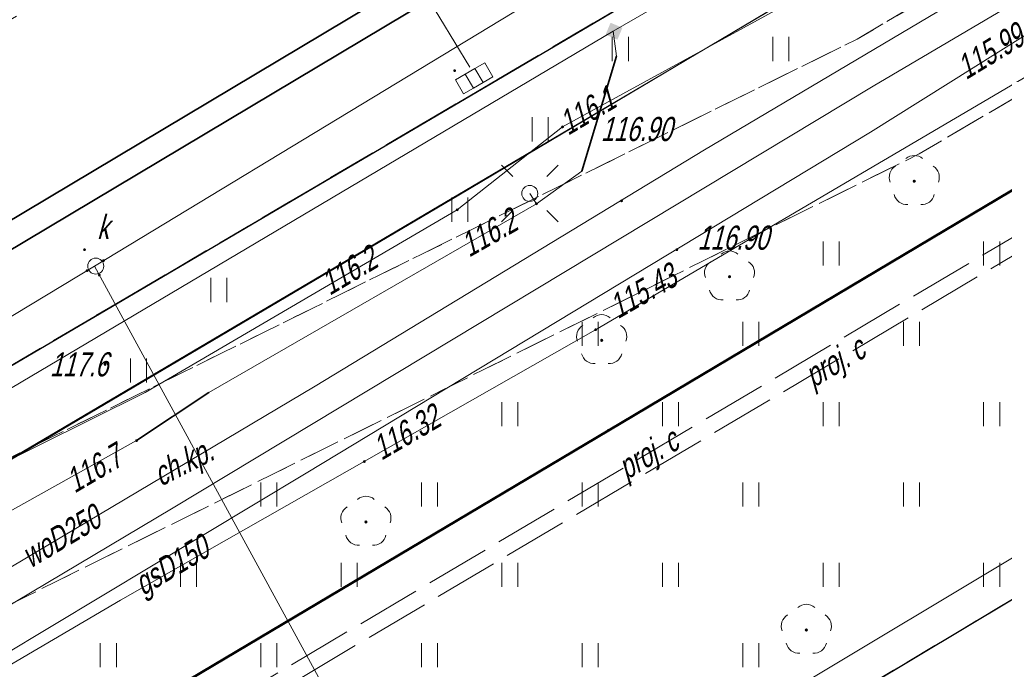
# Model space of a CAD drawing. Extents: x 7463256 to 7464485, y 5957341 to 5958260.
# Tile 214 of 256: x 7464106 to 7464137, y 5957861 to 5957881. Entities that reach past the tile are written whole.
import ezdxf
from ezdxf.enums import TextEntityAlignment as Align

# ---------------------------------------------------------------- set-up
doc = ezdxf.new("R2010")
doc.units = 0
doc.header["$MEASUREMENT"] = 0
for name, pattern in [('1.5_0.5', [2, 1.5, -0.5]), ('218-500', [1, 0.5, -0.5]), ('l219_500', [0]), ('mz1.0_0.5', [1.5, 1, -0.5]), ('mz2.0_0.5', [2.5, 2, -0.5])]:
    doc.linetypes.add(name, pattern=pattern)
doc.layers.get('0').update_dxf_attribs({"color": 2, "linetype": 'CONTINUOUS', "lineweight": 5})
for name, color, linetype in [('203-Punkt załamania granicy działki nie stabilizowany', 7, 'CONTINUOUS'), ('218-Granica użytku', 7, 'CONTINUOUS'), ('219-Linia granicy', 7, 'CONTINUOUS'), ('chodnik (powierzchnia)', 7, 'CONTINUOUS'), ('chodnik (powierzchnia)-Atr17', 7, 'CONTINUOUS'), ('drzewo liściaste (punkt)', 7, 'CONTINUOUS'), ('jezdnia (powierzchnia)', 7, 'CONTINUOUS'), ('kratka ściekowa (punkt)', 7, 'CONTINUOUS'), ('krawężnik (linia)', 7, 'CONTINUOUS'), ('latarnia na słupie lub maszcie (punkt)', 7, 'CONTINUOUS'), ('przewód ciepłowniczy - projektowany lub w budowie (linia) - ob. projektowany', 7, 'CONTINUOUS'), ('przewód ciepłowniczy - projektowany lub w budowie (linia) - ob. projektowany-Atr1', 7, 'CONTINUOUS'), ('przewód elektroenergetyczny (linia)', 7, 'CONTINUOUS'), ('przewód gazowy (linia)', 7, 'CONTINUOUS'), ('przewód gazowy (linia)-Atr1', 7, 'CONTINUOUS'), ('przewód kanalizacyjny (linia)', 7, 'CONTINUOUS'), ('przewód telekomunikacyjny (linia)', 7, 'CONTINUOUS'), ('przewód wodociągowy (linia)', 7, 'CONTINUOUS'), ('przewód wodociągowy (linia)-Atr1', 7, 'CONTINUOUS'), ('punkt o określonej wysokości (sieć elektroenergetyczna)', 7, 'CONTINUOUS'), ('punkt o określonej wysokości (sieć elektroenergetyczna)-Atr2', 7, 'CONTINUOUS'), ('punkt o określonej wysokości (sieć gazowa)', 7, 'CONTINUOUS'), ('punkt o określonej wysokości (sieć gazowa)-Atr2', 7, 'CONTINUOUS'), ('punkt o określonej wysokości (sieć kanalizacyjna)', 7, 'CONTINUOUS'), ('punkt wysokościowy naturalny', 7, 'CONTINUOUS'), ('punkt wysokościowy naturalny-Atr2', 7, 'CONTINUOUS'), ('punkt wysokościowy sztuczny', 7, 'CONTINUOUS'), ('punkt wysokościowy sztuczny-Atr2', 7, 'CONTINUOUS'), ('rura ochronna - przewód elektroenergetyczny (linia)', 7, 'CONTINUOUS'), ('rura ochronna - przewód kanalizacyjny (linia)', 7, 'CONTINUOUS'), ('studzienka okrągła - przewód kanalizacyjny (punkt)', 7, 'CONTINUOUS'), ('studzienka okrągła - przewód kanalizacyjny (punkt)-Atr17', 7, 'CONTINUOUS'), ('słup (punkt)', 7, 'CONTINUOUS'), ('trawnik (powierzchnia)', 7, 'CONTINUOUS'), ('trawnik (powierzchnia) - symbol', 7, 'CONTINUOUS'), ('złącze kablowe - siec elektroenergetyczna (punkt)', 7, 'CONTINUOUS')]:
    doc.layers.add(name, color=color, linetype=linetype)
doc.styles.get("Standard").update_dxf_attribs({"font": 'txt', "width": 0.75})

# ---------------------------------------------------------------- blocks, each defined once
blk = doc.blocks.new('PW01')
at = {"linetype": 'Continuous', "lineweight": 13}
h = blk.add_hatch(color=0, dxfattribs=at)
edge = h.paths.add_edge_path()
edge.add_arc((0, 0), 0.045, 0, 360)
blk = doc.blocks.new('US15')
at = {"color": 0, "linetype": 'Continuous', "lineweight": 13}
blk.add_circle((0, 0), 0.25, dxfattribs=at)
blk = doc.blocks.new('OP021')
at = {"linetype": 'Continuous', "lineweight": 13}
h = blk.add_hatch(color=0, dxfattribs=at)
edge = h.paths.add_edge_path()
edge.add_arc((0, 0), 0.05, 0, 360)
at = {"color": 0, "linetype": 'Continuous', "lineweight": 13}
for centre, start, end in [((0, 0.4), 49.272, 130.728), ((-0.38, 0.124), 121.308, 202.548), ((0.38, 0.124), 337.452, 58.692), ((-0.235, -0.324), 193.221, 274.871), ((0.235, -0.324), 265.129, 346.779)]:
    blk.add_arc(centre, 0.4, start, end, dxfattribs=at)
blk = doc.blocks.new('US05')
at = {"color": 0, "linetype": 'Continuous', "lineweight": 13}
for p, q in [((-0.525, -0.25), (-0.525, 0.25)), ((-0.525, 0.25), (-0.175, 0.25)), ((-0.175, -0.25), (-0.175, 0.25)), ((-0.175, 0.25), (0.175, 0.25)), ((0.175, -0.25), (0.175, 0.25)), ((0.175, 0.25), (0.525, 0.25)), ((0.525, -0.25), (0.525, 0.25)), ((-0.525, -0.25), (-0.175, -0.25)), ((-0.175, -0.25), (0.175, -0.25)), ((0.175, -0.25), (0.525, -0.25))]:
    blk.add_line(p, q, dxfattribs=at)
blk = doc.blocks.new('SM04')
at = {"color": 0, "linetype": 'Continuous', "lineweight": 13}
blk.add_circle((0, 0), 0.25, dxfattribs=at)
blk = doc.blocks.new('SM011')
at = {"color": 0, "linetype": 'Continuous', "lineweight": 13}
for p, q in [((-0.53, 0.531), (-0.883, 0.884)), ((0.531, 0.531), (0.884, 0.884)), ((-0.53, -0.53), (-0.883, -0.883)), ((0.531, -0.53), (0.884, -0.883))]:
    blk.add_line(p, q, dxfattribs=at)
blk = doc.blocks.new('US29')
at = {"color": 0, "linetype": 'Continuous', "lineweight": 0}
blk.add_solid([(-0.193, -0.222), (-0.193, 0.178), (0.207, -0.222), (0.207, 0.178)], dxfattribs=at)
blk = doc.blocks.new('PW02')
at = {"linetype": 'Continuous', "lineweight": 13}
h = blk.add_hatch(color=0, dxfattribs=at)
edge = h.paths.add_edge_path()
edge.add_arc((0, 0), 0.045, 0, 360)
blk = doc.blocks.new('TU04')
at = {"color": 0, "linetype": 'Continuous', "lineweight": 13}
for p, q in [((0, 0), (0, 0.75)), ((0.5, 0), (0.5, 0.75))]:
    blk.add_line(p, q, dxfattribs=at)
blk = doc.blocks.new('203')
at = {"linetype": 'Continuous', "lineweight": 0}
h = blk.add_hatch(color=0, dxfattribs=at)
edge = h.paths.add_edge_path()
edge.add_arc((0, 0), 0.045, 0, 360)

msp = doc.modelspace()

# ---------------------------------------------------------------- linework, layer by layer
at = {"layer": '218-Granica użytku', "color": 3, "linetype": '218-500', "lineweight": 18, "flags": 128}
for points in [[(7464124.59, 5957868.64), (7464141.73, 5957878.83)], [(7464090.18, 5957848.21), (7464124.59, 5957868.64)]]:
    msp.add_lwpolyline(points, dxfattribs=at)
at = {"layer": '219-Linia granicy', "color": 3, "linetype": 'l219_500', "lineweight": 50, "flags": 128}
for points in [[(7464141.73, 5957878.83), (7464124.59, 5957868.64)], [(7464124.59, 5957868.64), (7464090.18, 5957848.21)]]:
    msp.add_lwpolyline(points, dxfattribs=at)
at = {"layer": 'chodnik (powierzchnia)', "color": 7, "linetype": 'mz1.0_0.5', "lineweight": 18, "flags": 128}
for points in [[(7464071.843, 5957804.998), (7464056.53, 5957831.72), (7464056.52, 5957831.71), (7464055.36, 5957831.07), (7464053.35, 5957832.19), (7464052.15, 5957831.46), (7464051.31, 5957830.32), (7464051.05, 5957832.31), (7464051.31, 5957834.34), (7464051.91, 5957836.3), (7464052.69, 5957837.84), (7464053.84, 5957839.49), (7464055.2, 5957840.55), (7464064.71, 5957846.22), (7464066.91, 5957845.13), (7464101.18, 5957865.43), (7464132.33, 5957880.81), (7464161.85, 5957898.17), (7464162.66, 5957902.28), (7464161.93, 5957903.53), (7464164.51, 5957905.04), (7464165.37, 5957905.54), (7464166.99, 5957905.71), (7464168.49, 5957905.5), (7464170.43, 5957904.71), (7464172.05, 5957903.56), (7464173.53, 5957901.81), (7464174.83, 5957899.71), (7464177.01, 5957896.13), (7464173.1, 5957893.7), (7464177.49, 5957886.53), (7464187.04, 5957870.58), (7464187.775, 5957869.352)], [(7464186.364, 5957868.569), (7464185.74, 5957869.61), (7464176.74, 5957884.54), (7464171.68, 5957893.03), (7464170.04, 5957895.68), (7464168.92, 5957897.57), (7464134.26, 5957877.24), (7464103.83, 5957862.17), (7464100.38, 5957857.6), (7464058.74, 5957833.06), (7464074.13, 5957806.267)]]:
    msp.add_lwpolyline(points, dxfattribs=at)
at = {"layer": 'jezdnia (powierzchnia)', "color": 7, "linetype": '1.5_0.5', "lineweight": 18, "flags": 128}
msp.add_lwpolyline([(7464435.78, 5957969.39), (7464432.43, 5957972.86), (7464429.42, 5957974.41), (7464426.04, 5957975.11), (7464423.57, 5957975.29), (7464415.47, 5957975.65), (7464371.24, 5957977.61), (7464365.3, 5957977.72), (7464358.84, 5957977.54), (7464346.65, 5957976.28), (7464334.12, 5957974.86), (7464314.08, 5957972.37), (7464311.27, 5957971.79), (7464308.65, 5957970.79), (7464306.54, 5957969.49), (7464304.63, 5957967.74), (7464302.38, 5957964.84), (7464301.74, 5957963.57), (7464301.19, 5957962.16), (7464300.69, 5957960.13), (7464300.42, 5957957.35), (7464300.44, 5957956.63), (7464301.34, 5957947.07), (7464297.39, 5957932.65), (7464296.35, 5957938.67), (7464295.41, 5957944.67), (7464295.17, 5957946.64), (7464294.07, 5957955.56), (7464293.61, 5957956.95), (7464292.71, 5957958.8), (7464291.04, 5957961.16), (7464288.7, 5957963.43), (7464286.48, 5957964.87), (7464282.67, 5957966.24), (7464279.68, 5957966.6), (7464275.55, 5957966.1), (7464272.53, 5957965.24), (7464268.15, 5957963.7), (7464261.6, 5957961.09), (7464256.13, 5957958.63), (7464254.19, 5957957.73), (7464203.13, 5957927.95), (7464201.44, 5957926.95), (7464180.61, 5957914.62), (7464165.37, 5957905.54), (7464161.93, 5957903.53), (7464100.25, 5957867.28), (7464064.71, 5957846.22), (7464055.2, 5957840.55), (7464053.84, 5957839.49), (7464052.69, 5957837.84), (7464051.91, 5957836.3), (7464051.31, 5957834.34), (7464051.05, 5957832.31), (7464051.31, 5957830.32), (7464051.63, 5957829.49), (7464053.32, 5957826.48), (7464047.06, 5957824.65), (7464046.37, 5957825.86), (7464044.81, 5957827.52), (7464043.6, 5957828.27), (7464042.09, 5957829.03), (7464040.11, 5957829.49), (7464038.12, 5957829.49), (7464036.05, 5957829.05), (7464034.47, 5957828.33), (7463990.77, 5957802.57), (7463984.67, 5957799.1), (7463963.97, 5957788.11), (7463953.9, 5957782.45), (7463916.77, 5957760.61), (7463915.43, 5957759.41), (7463915.19, 5957759.06), (7463914.98, 5957758.7), (7463914.81, 5957758.32), (7463914.66, 5957757.92), (7463914.55, 5957757.51), (7463914.48, 5957757.1), (7463914.44, 5957756.68), (7463914.43, 5957756.26), (7463914.83, 5957754.63), (7463915.69, 5957753.07), (7463915.97, 5957752.41), (7463916.13, 5957752.13), (7463917.59, 5957749.55), (7463915.13, 5957748.12), (7463913.12, 5957750.74), (7463911.87, 5957752.81), (7463910.63, 5957754.01), (7463910.25, 5957754.23), (7463909.85, 5957754.42), (7463909.44, 5957754.57), (7463909.02, 5957754.68), (7463908.58, 5957754.76), (7463908.15, 5957754.79), (7463907.71, 5957754.78), (7463907.27, 5957754.73), (7463905.57, 5957754.08), (7463866.26, 5957731.41), (7463858.61, 5957727.02), (7463857.72, 5957725.98), (7463855.16, 5957717.14), (7463854.76, 5957719.2), (7463853.89, 5957720.78), (7463852.79, 5957721.69), (7463851.14, 5957722.42), (7463850.42, 5957722.32), (7463846.1, 5957719.79), (7463840.56, 5957716.65), (7463836.11, 5957713.89), (7463831.61, 5957710.47), (7463828.31, 5957707.66), (7463822.22, 5957701.89), (7463817.3, 5957696.82), (7463812.7, 5957691.61), (7463812.45, 5957691.34), (7463806.98, 5957684.37), (7463803.64, 5957679.75), (7463801.45, 5957676.28), (7463793.55, 5957663.48), (7463792.86, 5957661.7), (7463792.97, 5957659.75), (7463793.77, 5957657.97), (7463795.13, 5957656.54), (7463794.29, 5957652.43), (7463792.69, 5957652.63), (7463790.95, 5957652.54), (7463789.5, 5957652.32), (7463787.98, 5957651.93), (7463786.22, 5957650.98), (7463785.18, 5957649.81), (7463783.63, 5957647.28), (7463741.4, 5957578.12), (7463740.09, 5957575.93), (7463739.68, 5957574.67), (7463739.8, 5957572.76), (7463740.25, 5957571.39), (7463740.85, 5957570.49), (7463741.87, 5957569.43), (7463743.26, 5957568.37), (7463741.42, 5957565.08), (7463740.12, 5957565.67), (7463738.77, 5957566.02), (7463737.29, 5957566.06), (7463735.98, 5957565.85), (7463734.34, 5957565.14), (7463733.02, 5957564.22), (7463732.29, 5957563.18), (7463701.08, 5957512.16), (7463700.31, 5957510.77), (7463700.32, 5957510.77), (7463696.94, 5957505.36), (7463687.39, 5957489.52), (7463687.14, 5957489.11), (7463686.89, 5957488.7), (7463686.65, 5957488.29), (7463686.42, 5957487.87), (7463686.19, 5957487.45), (7463685.97, 5957487.02), (7463685.76, 5957486.59), (7463685.55, 5957486.16), (7463685.35, 5957485.73), (7463685.15, 5957485.29), (7463684.96, 5957484.85), (7463684.77, 5957484.4), (7463684.58, 5957483.96), (7463684.39, 5957483.51), (7463684.21, 5957483.06), (7463684.03, 5957482.61), (7463683.85, 5957482.17), (7463683.67, 5957481.72), (7463683.5, 5957481.27), (7463683.32, 5957480.81), (7463683.15, 5957480.36), (7463682.98, 5957479.91), (7463682.81, 5957479.45), (7463682.65, 5957479), (7463682.49, 5957478.54), (7463682.32, 5957478.08), (7463682.17, 5957477.62), (7463682.01, 5957477.15), (7463681.86, 5957476.69), (7463681.71, 5957476.22), (7463681.56, 5957475.76), (7463681.41, 5957475.29), (7463681.27, 5957474.82), (7463681.13, 5957474.35), (7463681, 5957473.88), (7463680.87, 5957473.41), (7463680.74, 5957472.94), (7463680.61, 5957472.47), (7463680.48, 5957471.99), (7463680.36, 5957471.52), (7463680.25, 5957471.05), (7463680.13, 5957470.57), (7463680.02, 5957470.09), (7463679.91, 5957469.61), (7463679.81, 5957469.12), (7463679.71, 5957468.64), (7463679.61, 5957468.16), (7463679.52, 5957467.67), (7463679.42, 5957467.19), (7463679.33, 5957466.7), (7463679.25, 5957466.22), (7463679.16, 5957465.73), (7463679.08, 5957465.25), (7463679, 5957464.76), (7463678.93, 5957464.27), (7463678.85, 5957463.78), (7463678.78, 5957463.28), (7463678.72, 5957462.79), (7463678.65, 5957462.3), (7463678.59, 5957461.81), (7463678.53, 5957461.31), (7463678.47, 5957460.82), (7463678.42, 5957460.33), (7463678.36, 5957459.83), (7463678.31, 5957459.34), (7463678.26, 5957458.84), (7463678.22, 5957458.35), (7463678.17, 5957457.85), (7463678.13, 5957457.36), (7463678.09, 5957456.86), (7463678.05, 5957456.37), (7463678.02, 5957455.87), (7463677.99, 5957455.41), (7463677.96, 5957454.94), (7463677.93, 5957454.48), (7463677.91, 5957454.01), (7463677.89, 5957453.55), (7463677.87, 5957453.08), (7463677.86, 5957452.62), (7463677.85, 5957452.15), (7463677.84, 5957451.69), (7463677.84, 5957451.22), (7463677.84, 5957450.76), (7463677.85, 5957450.29), (7463677.86, 5957449.83), (7463677.87, 5957449.36), (7463670.59, 5957467.12), (7463670.68, 5957467.58), (7463670.78, 5957468.04), (7463670.89, 5957468.5), (7463670.99, 5957468.96), (7463671.11, 5957469.42), (7463671.22, 5957469.87), (7463671.34, 5957470.33), (7463671.46, 5957470.78), (7463671.59, 5957471.24), (7463671.72, 5957471.69), (7463671.86, 5957472.14), (7463672, 5957472.59), (7463672.14, 5957473.04), (7463673.46, 5957477.28), (7463673.58, 5957477.76), (7463673.68, 5957478.24), (7463673.77, 5957478.73), (7463673.84, 5957479.22), (7463673.89, 5957479.71), (7463673.93, 5957480.2), (7463673.95, 5957480.7), (7463673.95, 5957481.19), (7463673.93, 5957481.63), (7463673.91, 5957482.08), (7463673.86, 5957482.52), (7463673.81, 5957482.96), (7463673.74, 5957483.4), (7463673.66, 5957483.84), (7463673.57, 5957484.28), (7463673.47, 5957484.71), (7463673.35, 5957485.14), (7463673.2, 5957485.61), (7463673.02, 5957486.08), (7463672.82, 5957486.54), (7463672.6, 5957486.99), (7463672.36, 5957487.42), (7463672.1, 5957487.85), (7463671.82, 5957488.26), (7463671.52, 5957488.66), (7463671.25, 5957489.02), (7463670.95, 5957489.36), (7463670.64, 5957489.68), (7463670.3, 5957489.97), (7463669.95, 5957490.25), (7463669.57, 5957490.5), (7463669.19, 5957490.73), (7463668.78, 5957490.93), (7463668.37, 5957491.1), (7463667.96, 5957491.31), (7463667.54, 5957491.51), (7463667.12, 5957491.7), (7463666.7, 5957491.89), (7463666.27, 5957492.06), (7463665.84, 5957492.23), (7463665.41, 5957492.38), (7463664.97, 5957492.53), (7463642.84, 5957508.24), (7463669.89, 5957497.69), (7463670.31, 5957497.52), (7463670.74, 5957497.36), (7463671.18, 5957497.22), (7463671.62, 5957497.11), (7463672.07, 5957497.01), (7463672.52, 5957496.93), (7463672.97, 5957496.87), (7463673.43, 5957496.83), (7463673.89, 5957496.8), (7463674.34, 5957496.8), (7463674.8, 5957496.82), (7463675.3, 5957496.85), (7463675.79, 5957496.9), (7463676.29, 5957496.96), (7463676.78, 5957497.02), (7463677.27, 5957497.1), (7463677.76, 5957497.19), (7463678.25, 5957497.29), (7463678.74, 5957497.4), (7463679.22, 5957497.52), (7463679.7, 5957497.65), (7463680.18, 5957497.79), (7463680.66, 5957497.94), (7463681.12, 5957498.11), (7463681.59, 5957498.29), (7463682.05, 5957498.49), (7463682.49, 5957498.71), (7463682.94, 5957498.94), (7463683.37, 5957499.19), (7463683.81, 5957499.43), (7463684.24, 5957499.68), (7463684.65, 5957499.96), (7463685.06, 5957500.25), (7463685.45, 5957500.55), (7463685.83, 5957500.88), (7463686.2, 5957501.21), (7463686.55, 5957501.56), (7463686.89, 5957501.93), (7463688.47, 5957503.86), (7463689.58, 5957505.52), (7463695.05, 5957514.51), (7463697.35, 5957517.63), (7463699.52, 5957521.26), (7463701.68, 5957524.9), (7463703.98, 5957528.54), (7463706.45, 5957532.61), (7463709.76, 5957538.71), (7463712.45, 5957543.07), (7463719.87, 5957554.72), (7463722.1, 5957558.36), (7463724.25, 5957562.41), (7463732.9, 5957576.65), (7463767.27, 5957632.9), (7463796.54, 5957680.74), (7463799.31, 5957684.89), (7463802.28, 5957688.92), (7463805.13, 5957692.62), (7463808.07, 5957696.14), (7463812, 5957700.58), (7463813.05, 5957701.59), (7463815.17, 5957703.91), (7463818.63, 5957707.32), (7463821.81, 5957710.38), (7463824, 5957712.35), (7463825.06, 5957713.31), (7463827.47, 5957715.22), (7463831.55, 5957718.14), (7463834.51, 5957720.09), (7463871.58, 5957742.02), (7463872.84, 5957742.74), (7463873.73, 5957743.25), (7463884.95, 5957749.82), (7463947.94, 5957787.04), (7463958.13, 5957793.13), (7463978.66, 5957805.82), (7463992.86, 5957814.5), (7464021.02, 5957831.03), (7464036.35, 5957840.19), (7464045.52, 5957845.62), (7464072.76, 5957861.89), (7464098.08, 5957876.78), (7464143.2, 5957903.29), (7464143.83, 5957904.35), (7464144.42, 5957906.04), (7464144.87, 5957907.87), (7464144.93, 5957908.37), (7464145, 5957909.96), (7464144.74, 5957911.42), (7464152.37, 5957912.8), (7464152.74, 5957912.55), (7464154.03, 5957911.87), (7464155.59, 5957911.35), (7464156.76, 5957911.33), (7464160.57, 5957913.58), (7464192.28, 5957932.28), (7464213.7, 5957945.07), (7464214.43, 5957945.48), (7464238.65, 5957959.71), (7464249.15, 5957965.6), (7464251.26, 5957966.66), (7464253.69, 5957967.84), (7464257.35, 5957969.46), (7464261.98, 5957971.33), (7464263.31, 5957972), (7464273.13, 5957975.13), (7464277.92, 5957976.24), (7464280.42, 5957977.04), (7464282.71, 5957978.14), (7464285.69, 5957980.47), (7464287.52, 5957982.76), (7464288.9, 5957985.47), (7464289.81, 5957990.22), (7464289.57, 5957993.19), (7464288.87, 5958000.11), (7464295.35, 5958000.29), (7464295.83, 5957995.88), (7464296.53, 5957992.32), (7464297.86, 5957989.04), (7464299.36, 5957986.74), (7464301.71, 5957984.36), (7464305.3, 5957982.36), (7464307.82, 5957981.66), (7464311.17, 5957981.45), (7464364.74, 5957987.95), (7464391.32, 5957991.11), (7464398.1, 5957991.95), (7464414.27, 5957994.02), (7464414.84, 5957994.09), (7464425.44, 5957995.47), (7464427.97, 5957995.83), (7464434.5, 5957997.95), (7464434.9, 5957998.22), (7464435.3, 5957998.5), (7464435.68, 5957998.8), (7464436.05, 5957999.11), (7464436.4, 5957999.44), (7464436.74, 5957999.78), (7464437.07, 5958000.13), (7464437.39, 5958000.5), (7464437.69, 5958000.88), (7464437.97, 5958001.27), (7464438.24, 5958001.67), (7464438.49, 5958002.08), (7464438.73, 5958002.5), (7464438.95, 5958002.94), (7464439.15, 5958003.37), (7464439.33, 5958003.82), (7464439.5, 5958004.28), (7464439.65, 5958004.74), (7464439.78, 5958005.2), (7464439.89, 5958005.67), (7464439.98, 5958006.15), (7464440.05, 5958006.62), (7464440.11, 5958007.1), (7464440.14, 5958007.59), (7464440.16, 5958008.07), (7464437.87, 5957962.55), (7464436.62, 5957968.02)], close=True, dxfattribs=at)
msp.add_lwpolyline([(7464079.793, 5957809.41), (7464078.35, 5957811.88), (7464071.27, 5957823.96), (7464084.14, 5957831.66), (7464107.04, 5957845.37), (7464161.28, 5957877.81), (7464164.16, 5957873.06), (7464164.5, 5957872.74), (7464165, 5957872.65), (7464165.4, 5957872.79), (7464168.48, 5957874.57), (7464175.642, 5957862.618)], dxfattribs=at)
at = {"layer": 'krawężnik (linia)', "color": 7, "linetype": 'Continuous', "lineweight": 25, "flags": 128}
for points in [[(7464053.32, 5957826.48), (7464051.63, 5957829.49), (7464051.31, 5957830.32), (7464051.05, 5957832.31), (7464051.31, 5957834.34), (7464051.91, 5957836.3), (7464052.69, 5957837.84), (7464053.84, 5957839.49), (7464055.2, 5957840.55), (7464064.71, 5957846.22), (7464100.25, 5957867.28), (7464161.93, 5957903.53), (7464165.37, 5957905.54)], [(7464079.793, 5957809.41), (7464078.35, 5957811.88), (7464071.27, 5957823.96), (7464084.14, 5957831.66), (7464107.04, 5957845.37), (7464161.28, 5957877.81), (7464164.16, 5957873.06), (7464164.5, 5957872.74), (7464165, 5957872.65), (7464165.4, 5957872.79), (7464168.48, 5957874.57), (7464175.642, 5957862.618)]]:
    msp.add_lwpolyline(points, dxfattribs=at)
at = {"layer": 'przewód ciepłowniczy - projektowany lub w budowie (linia) - ob. projektowany', "color": 212, "linetype": 'mz2.0_0.5', "lineweight": 18, "flags": 128}
for points in [[(7464059.1, 5957829.97), (7464060.59, 5957830.85), (7464062.5, 5957827.62), (7464088.57, 5957843.07), (7464087.35, 5957845.13), (7464139.61, 5957876.09), (7464141.78, 5957872.43), (7464168.57, 5957888.3), (7464181.601, 5957865.926)], [(7464059.35, 5957829.54), (7464060.41, 5957830.16), (7464062.32, 5957826.94), (7464089.25, 5957842.89), (7464088.03, 5957844.95), (7464139.44, 5957875.41), (7464141.61, 5957871.74), (7464168.46, 5957887.65), (7464181.192, 5957865.698)]]:
    msp.add_lwpolyline(points, dxfattribs=at)
at = {"layer": 'przewód elektroenergetyczny (linia)', "color": 1, "linetype": 'Continuous', "lineweight": 18, "flags": 128}
for points in [[(7464044.69, 5957827.89), (7464046.78, 5957824.49), (7464048.99, 5957825.83), (7464052.71, 5957828.05), (7464054.73, 5957829.04), (7464056.06, 5957829.69), (7464058.11, 5957830.86), (7464054.18, 5957838.29), (7464057.79, 5957840.29), (7464066.41, 5957845.11), (7464080.99, 5957853.34), (7464103.45, 5957866.49), (7464110.17, 5957869.82), (7464119.88, 5957875.5), (7464123.16, 5957878.08), (7464133.21, 5957883.59), (7464135.07, 5957883.36), (7464137.73, 5957884.98), (7464140.7, 5957887.95), (7464154.84, 5957895.92), (7464157.97, 5957897.8)], [(7464130.34, 5957884.29), (7464124.74, 5957881.06)], [(7464070.066, 5957804.011), (7464067.58, 5957808.28), (7464060.57, 5957820.48), (7464057.48, 5957829.04), (7464057.15, 5957829.95), (7464053.92, 5957838.4), (7464062.03, 5957843.45), (7464074.25, 5957851.14), (7464076.35, 5957852.77), (7464096.36, 5957864.25), (7464124.74, 5957881.06)], [(7464076.35, 5957852.77), (7464078.48, 5957852.54), (7464084.59, 5957855.92), (7464092.37, 5957859.29), (7464096.94, 5957861.09), (7464109.9, 5957868.32), (7464112.15, 5957869.82), (7464122.35, 5957875.69), (7464123.76, 5957876.7), (7464124.84, 5957880.28), (7464124.74, 5957881.06)], [(7464078.811, 5957808.865), (7464070.01, 5957824.44), (7464086.36, 5957834.22), (7464117.16, 5957852.69), (7464145.93, 5957869.92), (7464160.74, 5957878.68), (7464162.97, 5957878.93), (7464167.41, 5957876.97), (7464169.87, 5957874.37), (7464176.499, 5957863.093)], [(7464122.35, 5957875.69), (7464122.14, 5957876.01)], [(7464122.35, 5957875.69), (7464122.14, 5957876.01)]]:
    msp.add_lwpolyline(points, dxfattribs=at)
at = {"layer": 'przewód gazowy (linia)', "color": 40, "linetype": 'Continuous', "lineweight": 18, "flags": 128}
for points in [[(7464052.3, 5957830.01), (7464051.76, 5957831.03), (7464056.89, 5957834.04), (7464083.82, 5957850.03), (7464110.99, 5957866.2), (7464132.83, 5957879.35), (7464145.62, 5957886.89), (7464164.15, 5957898.17), (7464186.6, 5957911.68), (7464192.31, 5957914.71), (7464213.72, 5957926.68)], [(7464124.19, 5957871.77), (7464139.88, 5957880.99), (7464181.15, 5957906.01), (7464198.79, 5957915.88)], [(7464020.77, 5957838.3), (7464027.51, 5957843.36), (7464030.03, 5957845.32), (7464034.62, 5957848.7), (7464035.42, 5957849.25), (7464040.4, 5957852.64), (7464045.13, 5957855.65), (7464049.8, 5957858.98), (7464050.55, 5957859.51), (7464050.92, 5957859.01), (7464063.77, 5957837.65), (7464064.41, 5957837.27), (7464064.95, 5957837.62), (7464068.79, 5957839.92), (7464090.28, 5957852.37), (7464102.47, 5957859.68), (7464115.18, 5957867.31), (7464132.75, 5957877.92), (7464139.14, 5957881.92)], [(7464052.3, 5957830.01), (7464052.94, 5957830.37), (7464057.44, 5957832.92), (7464062.15, 5957835.67), (7464072.47, 5957841.77), (7464088.14, 5957850.84), (7464096.22, 5957855.63), (7464109.4, 5957863.36), (7464124.19, 5957871.77)]]:
    msp.add_lwpolyline(points, dxfattribs=at)
at = {"layer": 'przewód kanalizacyjny (linia)', "color": 34, "linetype": 'Continuous', "lineweight": 18, "flags": 128}
for points in [[(7464013.48, 5957821.87), (7464026.91, 5957829.41), (7464041.29, 5957837.14), (7464063.94, 5957850.56), (7464076.14, 5957857.67), (7464091.31, 5957866.43), (7464118.62, 5957882.73), (7464138, 5957894.41), (7464150.07, 5957901.7), (7464185.37, 5957923.49)], [(7464185.81, 5957922.81), (7464150.49, 5957901.02), (7464138.42, 5957893.73), (7464119.04, 5957882.05), (7464091.71, 5957865.74), (7464076.54, 5957856.97), (7464064.34, 5957849.87), (7464041.69, 5957836.44), (7464027.29, 5957828.71), (7464013.86, 5957821.17)], [(7464033.82, 5957829.41), (7464040.07, 5957833.01), (7464062.08, 5957846.46), (7464074.52, 5957854.03), (7464094.14, 5957865.03), (7464108.59, 5957873.75), (7464128.12, 5957885.58), (7464141.78, 5957893.2), (7464160.99, 5957905.84)], [(7464118.78, 5957882.5), (7464118.83, 5957882.39), (7464118.87, 5957882.25), (7464120.27, 5957879.94)], [(7464108.59, 5957873.75), (7464115.81, 5957860.51), (7464116.1, 5957859.99), (7464115.59, 5957859.7), (7464100.14, 5957850.64), (7464110.05, 5957832.18)]]:
    msp.add_lwpolyline(points, dxfattribs=at)
at = {"layer": 'przewód telekomunikacyjny (linia)', "color": 30, "linetype": 'Continuous', "lineweight": 18, "flags": 128}
for points in [[(7463934.93, 5957767.49), (7463950.59, 5957776.24), (7463967.83, 5957785.98), (7463975.02, 5957790.4), (7463985.5, 5957795.81), (7464000.58, 5957804.48), (7464017.41, 5957814.5), (7464028.88, 5957821.45), (7464036.26, 5957826.44), (7464036.38, 5957826.54), (7464040.26, 5957829.04), (7464041.29, 5957829.67), (7464055.53, 5957838.1), (7464062.69, 5957842.41), (7464076.59, 5957850.48), (7464089.6, 5957858.14), (7464106.44, 5957867.99), (7464119.93, 5957875.96), (7464136.24, 5957885.65), (7464148.02, 5957892.55), (7464162.57, 5957901.07), (7464178.87, 5957910.73), (7464199.4, 5957922.6)], [(7464055.971, 5957796.186), (7464051.94, 5957803.23), (7464049.54, 5957805.85), (7464042.89, 5957814.5), (7464038.65, 5957821.25), (7464036.53, 5957826.19), (7464036.38, 5957826.54), (7464036.83, 5957826.78), (7464054.94, 5957837.64), (7464055.93, 5957838.24), (7464135.6, 5957885.24), (7464136.56, 5957885.88), (7464163.25, 5957901.94), (7464165.63, 5957898.42), (7464174.87, 5957903.55), (7464182.55, 5957907.57), (7464198.46, 5957916.34)]]:
    msp.add_lwpolyline(points, dxfattribs=at)
at = {"layer": 'przewód wodociągowy (linia)', "color": 5, "linetype": 'Continuous', "lineweight": 18, "flags": 128}
msp.add_lwpolyline([(7464298.12, 5957983.2), (7464300.61, 5957970.9), (7464300.28, 5957967.23), (7464299.01, 5957966.34), (7464283.7, 5957965.92), (7464274.37, 5957965.48), (7464264.12, 5957958.35), (7464249.79, 5957949.28), (7464233.47, 5957938.83), (7464232.32, 5957938.07), (7464230.24, 5957936.71), (7464216.39, 5957928.84), (7464189.47, 5957913.84), (7464179.3, 5957908.16), (7464160.78, 5957897.05), (7464138.46, 5957883.82), (7464127.58, 5957877.37), (7464115.46, 5957870.01), (7464096.12, 5957858.53), (7464070.54, 5957843.96)], dxfattribs=at)
at = {"layer": 'rura ochronna - przewód elektroenergetyczny (linia)', "color": 1, "linetype": 'Continuous', "lineweight": 35, "flags": 128}
for points in [[(7464124.84, 5957880.28), (7464123.76, 5957876.7)], [(7464109.9, 5957868.32), (7464112.15, 5957869.82)]]:
    msp.add_lwpolyline(points, dxfattribs=at)
at = {"layer": 'rura ochronna - przewód kanalizacyjny (linia)', "color": 34, "linetype": 'Continuous', "lineweight": 35, "flags": 128}
for points in [[(7464013.48, 5957821.87), (7464026.91, 5957829.41), (7464041.29, 5957837.14), (7464063.94, 5957850.56), (7464076.14, 5957857.67), (7464091.31, 5957866.43), (7464118.62, 5957882.73), (7464138, 5957894.41), (7464150.07, 5957901.7), (7464185.37, 5957923.49)], [(7464185.81, 5957922.81), (7464150.49, 5957901.02), (7464138.42, 5957893.73), (7464119.04, 5957882.05), (7464091.71, 5957865.74), (7464076.54, 5957856.97), (7464064.34, 5957849.87), (7464041.69, 5957836.44), (7464027.29, 5957828.71), (7464013.86, 5957821.17)]]:
    msp.add_lwpolyline(points, dxfattribs=at)
at = {"layer": 'trawnik (powierzchnia)', "color": 7, "linetype": 'mz1.0_0.5', "lineweight": 18, "flags": 128}
for points in [[(7464162.66, 5957902.28), (7464161.85, 5957898.17), (7464132.33, 5957880.81), (7464101.18, 5957865.43), (7464066.91, 5957845.13), (7464064.71, 5957846.22), (7464100.25, 5957867.28), (7464161.93, 5957903.53)], [(7464169.65, 5957895.41), (7464168.12, 5957891.76), (7464182.22, 5957866.27), (7464179.55, 5957864.78), (7464172.78, 5957876.3), (7464168.06, 5957887.22), (7464164.64, 5957892.19), (7464141.63, 5957878.98), (7464138.16, 5957876.83), (7464143.78, 5957877.08), (7464164.8, 5957889.22), (7464166.28, 5957885.9), (7464171.21, 5957875.06), (7464177.93, 5957863.89), (7464175.64, 5957862.62), (7464168.48, 5957874.57), (7464165.4, 5957872.79), (7464165, 5957872.65), (7464164.5, 5957872.74), (7464164.16, 5957873.06), (7464161.28, 5957877.81), (7464107.04, 5957845.37), (7464084.14, 5957831.66), (7464071.27, 5957823.96), (7464078.35, 5957811.88), (7464079.79, 5957809.41), (7464074.13, 5957806.27), (7464058.77, 5957833.07), (7464100.38, 5957857.6), (7464103.83, 5957862.17), (7464134.26, 5957877.24), (7464168.92, 5957897.57)]]:
    msp.add_lwpolyline(points, close=True, dxfattribs=at)

# ---------------------------------------------------------------- block references
at = {"layer": '203-Punkt załamania granicy działki nie stabilizowany', "color": 3, "linetype": 'Continuous', "lineweight": 18}
msp.add_blockref('203', (7464124.59, 5957868.64), dxfattribs=at)
at = {"layer": 'drzewo liściaste (punkt)', "color": 94, "linetype": 'Continuous', "lineweight": 13}
for p in [(7464134.11, 5957876.39), (7464128.36, 5957873.42), (7464124.38, 5957871.44), (7464117.04, 5957865.79), (7464130.75, 5957862.43)]:
    msp.add_blockref('OP021', p, dxfattribs=at)
at = {"layer": 'kratka ściekowa (punkt)', "color": 7, "linetype": 'Continuous', "lineweight": 18, "rotation": 30.23}
msp.add_blockref('US05', (7464120.41, 5957879.59), dxfattribs=at)
at = {"layer": 'latarnia na słupie lub maszcie (punkt)', "color": 7, "linetype": 'Continuous', "lineweight": 18}
msp.add_blockref('SM011', (7464122.14, 5957876.01), dxfattribs=at)
at = {"layer": 'punkt o określonej wysokości (sieć elektroenergetyczna)', "color": 1, "linetype": 'Continuous', "lineweight": 13}
for p in [(7464123.16, 5957878.08), (7464122.35, 5957875.69), (7464119.88, 5957875.5), (7464109.9, 5957868.32)]:
    msp.add_blockref('PW01', p, dxfattribs=at)
at = {"layer": 'punkt o określonej wysokości (sieć gazowa)', "color": 40, "linetype": 'Continuous', "lineweight": 13}
msp.add_blockref('PW01', (7464124.19, 5957871.77), dxfattribs=at)
at = {"layer": 'punkt o określonej wysokości (sieć gazowa)', "color": 40, "linetype": 'Continuous', "lineweight": 13, "rotation": 29.624}
msp.add_blockref('PW01', (7464116.99, 5957867.67), dxfattribs=at)
at = {"layer": 'punkt o określonej wysokości (sieć kanalizacyjna)', "color": 34, "linetype": 'Continuous', "lineweight": 13, "rotation": 30.23}
msp.add_blockref('PW01', (7464119.8, 5957879.83), dxfattribs=at)
at = {"layer": 'punkt o określonej wysokości (sieć kanalizacyjna)', "color": 34, "linetype": 'Continuous', "lineweight": 13}
for p in [(7464108.28, 5957874.26), (7464108.87, 5957873.92), (7464108.36, 5957873.61), (7464108.74, 5957873.47)]:
    msp.add_blockref('PW01', p, dxfattribs=at)
at = {"layer": 'punkt wysokościowy naturalny', "color": 7, "linetype": 'Continuous', "lineweight": 13}
msp.add_blockref('PW01', (7464108.92, 5957870.69), dxfattribs=at)
at = {"layer": 'punkt wysokościowy sztuczny', "color": 7, "linetype": 'Continuous', "lineweight": 13}
for p in [(7464125, 5957875.78), (7464126.72, 5957874.26)]:
    msp.add_blockref('PW02', p, dxfattribs=at)
at = {"layer": 'studzienka okrągła - przewód kanalizacyjny (punkt)', "color": 34, "linetype": 'Continuous', "lineweight": 18}
msp.add_blockref('US15', (7464108.63, 5957873.75), dxfattribs=at)
at = {"layer": 'słup (punkt)', "color": 7, "linetype": 'Continuous', "lineweight": 18}
msp.add_blockref('SM04', (7464122.14, 5957876.01), dxfattribs=at)
at = {"layer": 'trawnik (powierzchnia) - symbol', "color": 7, "linetype": 'Continuous', "lineweight": 18}
for p in [(7464124.71, 5957880.13), (7464129.71, 5957880.13), (7464122.21, 5957877.63), (7464119.71, 5957875.13), (7464131.27, 5957873.77), (7464136.27, 5957873.77), (7464112.21, 5957872.63), (7464123.77, 5957871.27), (7464128.77, 5957871.27), (7464133.77, 5957871.27), (7464109.71, 5957870.13), (7464121.27, 5957868.77), (7464126.27, 5957868.77), (7464131.27, 5957868.77), (7464136.27, 5957868.77), (7464113.77, 5957866.27), (7464118.77, 5957866.27), (7464123.77, 5957866.27), (7464128.77, 5957866.27), (7464133.77, 5957866.27), (7464111.27, 5957863.77), (7464116.27, 5957863.77), (7464121.27, 5957863.77), (7464126.27, 5957863.77), (7464131.27, 5957863.77), (7464136.27, 5957863.77), (7464108.77, 5957861.27), (7464113.77, 5957861.27), (7464118.77, 5957861.27), (7464123.77, 5957861.27), (7464128.77, 5957861.27)]:
    msp.add_blockref('TU04', p, dxfattribs=at)
at = {"layer": 'złącze kablowe - siec elektroenergetyczna (punkt)', "color": 7, "linetype": 'Continuous', "lineweight": 13, "rotation": 67.37}
msp.add_blockref('US29', (7464124.74, 5957881.06), dxfattribs=at)

# ---------------------------------------------------------------- texts
at = {"layer": 'chodnik (powierzchnia)-Atr17', "color": 7, "oblique": 15, "width": 0.72}
msp.add_text('ch.kp.', height=0.75, rotation=26.955, dxfattribs=at).set_placement((7464110.65, 5957866.88))
msp.add_text('ch.kp.', height=0.75, rotation=26.955, dxfattribs=at).set_placement((7464110.65, 5957866.88))
msp.add_text('ch.kp.', height=0.75, rotation=26.955, dxfattribs=at).set_placement((7464110.65, 5957866.88))
at = {"layer": 'przewód ciepłowniczy - projektowany lub w budowie (linia) - ob. projektowany-Atr1', "color": 212, "oblique": 15, "width": 0.72}
for rotation, p in [(30.646, (7464130.77, 5957870.27)), (30.643, (7464124.96, 5957867.41))]:
    msp.add_text('proj. c', height=0.75, rotation=rotation, dxfattribs=at).set_placement(p, align=Align.MIDDLE_LEFT)
at = {"layer": 'przewód gazowy (linia)-Atr1', "color": 7, "oblique": 15, "width": 0.72}
msp.add_text('gsD150', height=0.75, rotation=30.96, dxfattribs=at).set_placement((7464110.1, 5957863.48))
at = {"layer": 'przewód wodociągowy (linia)-Atr1', "color": 5, "oblique": 15, "width": 0.72}
msp.add_text('woD250', height=0.75, rotation=30.91, dxfattribs=at).set_placement((7464106.59, 5957864.33))
at = {"layer": 'punkt o określonej wysokości (sieć elektroenergetyczna)-Atr2', "color": 1, "oblique": 15, "width": 0.72}
for s, rotation, p in [('116.1', 30.63, (7464123.33, 5957877.8)), ('116.2', 29.49, (7464120.25, 5957874.01)), ('116.2', 30.76, (7464115.91, 5957872.82)), ('116.7', 30.42, (7464107.97, 5957866.67))]:
    msp.add_text(s, height=0.75, rotation=rotation, dxfattribs=at).set_placement(p)
at = {"layer": 'punkt o określonej wysokości (sieć gazowa)-Atr2', "color": 40, "oblique": 15, "width": 0.72}
for s, rotation, p in [('115.99', 31.41, (7464135.72, 5957879.53)), ('115.43', 29.86, (7464124.88, 5957872.09)), ('116.32', 30.27, (7464117.52, 5957867.69))]:
    msp.add_text(s, height=0.75, rotation=rotation, dxfattribs=at).set_placement(p)
at = {"layer": 'punkt wysokościowy naturalny-Atr2', "color": 7, "oblique": 15, "width": 0.72}
msp.add_text('117.6', height=0.75, dxfattribs=at).set_placement((7464107.2, 5957870.32))
at = {"layer": 'punkt wysokościowy sztuczny-Atr2', "color": 7, "oblique": 15, "width": 0.72}
for p in [(7464124.35, 5957877.64), (7464127.36, 5957874.26)]:
    msp.add_text('116.90', height=0.75, dxfattribs=at).set_placement(p)
at = {"layer": 'studzienka okrągła - przewód kanalizacyjny (punkt)-Atr17', "color": 34, "oblique": 15, "width": 0.72}
msp.add_text('k', height=0.75, dxfattribs=at).set_placement((7464108.67, 5957874.59))

doc.saveas('drawing.dxf')
